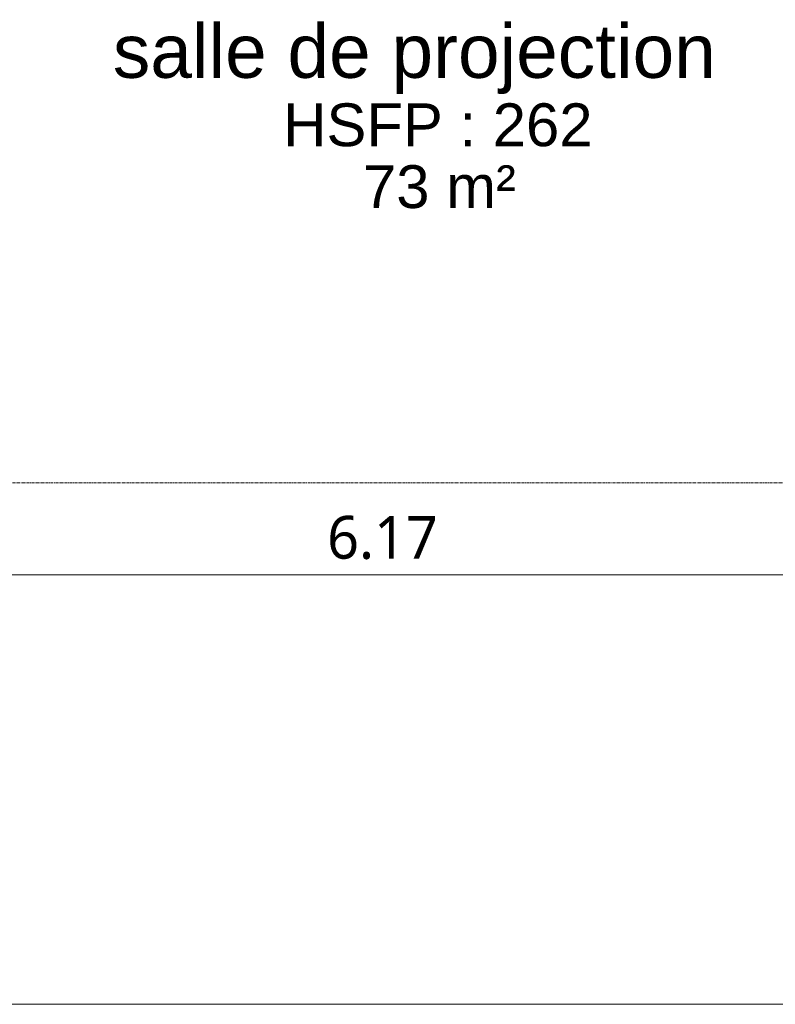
# Model space of a CAD drawing. Header units: millimetres. Extents: x -61176 to 31560, y -11428 to 53287.
# Tile 47 of 124: x -19604 to -16077, y 16425 to 21022. Entities that reach past the tile are written whole.
import ezdxf

# ---------------------------------------------------------------- set-up
doc = ezdxf.new("R2010")
doc.units = ezdxf.units.MM
doc.linetypes.add('Ligne de quadrillage', pattern=[22.225, 12.7, -3.175, 3.175, -3.175])
for name, color, linetype, lineweight in [('A-ANNO-DIMS', 211, 'Continuous', 9), ('A-ANNO-DIMS-100', 211, 'Continuous', 9), ('A-AREA-IDEN', 2, 'Continuous', 9), ('G-ANNO-SYMB', 111, 'Continuous', 9), ('S-GRID', 1, 'Continuous', 9)]:
    doc.layers.add(name, color=color, linetype=linetype, lineweight=lineweight)
doc.styles.add('Arial_1', font='arial.ttf', dxfattribs={"height": 200})
doc.styles.add('Arial_B', font='txt', dxfattribs={"height": 250})
doc.styles.add('Trebuchet MS_B', font='txt', dxfattribs={"height": 200})
doc.dimstyles.new('Cotes_linéaires_rouge_2mm', dxfattribs={"dimscale": 304.8, "dimtxt": 206.190181, "dimasz": 0.410105, "dimexe": 0.82021, "dimexo": 0.0625, "dimgap": 0.065617, "dimtad": 1, "dimlfac": 0.001, "dimrnd": 0.01, "dimzin": 0, "dimdsep": 46, "dimtxsty": 'Trebuchet MS_B', "dimblk1": 'OPEN30', "dimblk2": 'OPEN30', "dimsah": 1, "dimcen": 0.09, "dimdle": 0.82021, "dimazin": 0, "dimtfac": 1, "dimtdec": 4, "dimtix": 1, "dimtmove": 0, "dimatfit": 3, "dimfxl": 1.64042, "dimfxlon": 1, "dimtvp": 1, "dimtolj": 1, "dimtzin": 0, "dimarcsym": 2})

# ---------------------------------------------------------------- blocks, each defined once
blk = doc.blocks.new('DIMBLOCK167-Niveau 1')
at = {"layer": 'A-ANNO-DIMS-100'}
for p, q in [((-20956.3, 17929.1), (-20956.3, 18679.1)), ((-14787.9, 17929.1), (-14787.9, 18679.1)), ((-14787.9, 18429.1), (-21206.3, 18429.1)), ((-20956.3, 18429.1), (-20956.3, 17929.1)), ((-14787.9, 18429.1), (-14787.9, 17929.1))]:
    blk.add_line(p, q, dxfattribs=at)
at = {"layer": 'A-ANNO-DIMS-100', "lineweight": 25}
for p, q in [((-20956.3, 18429.1), (-20831.3, 18554.1)), ((-14787.9, 18429.1), (-14912.9, 18554.1)), ((-14787.9, 18429.1), (-14662.9, 18554.1)), ((-20956.3, 18429.1), (-20831.3, 18304.1)), ((-14787.9, 18429.1), (-14912.9, 18304.1)), ((-14787.9, 18429.1), (-14662.9, 18304.1))]:
    blk.add_line(p, q, dxfattribs=at)
at = {"layer": 'A-ANNO-DIMS-100', "color": 0, "insert": (-18169.1, 18705), "char_height": 200, "width": 712.929, "attachment_point": 1, "line_spacing_factor": 1.048425, "style": 'Trebuchet MS_B'}
blk.add_mtext('6.17', dxfattribs=at)
blk = doc.blocks.new('_Open30')
at = {"color": 0, "linetype": 'ByBlock', "lineweight": -2}
for p, q in [((-1, 0.268), (0, 0)), ((0, 0), (-1, -0.268)), ((0, 0), (-1, 0))]:
    blk.add_line(p, q, dxfattribs=at)

msp = doc.modelspace()

# ---------------------------------------------------------------- linework, layer by layer
at = {"layer": 'G-ANNO-SYMB'}
msp.add_line((-55030.462, 16424.597), (27280.722, 16424.597), dxfattribs=at)
at = {"layer": 'S-GRID', "linetype": 'Ligne de quadrillage', "lineweight": 18}
msp.add_line((-61176.497, 18858.989), (30259.658, 18858.989), dxfattribs=at)

# ---------------------------------------------------------------- texts
at = {"layer": 'A-AREA-IDEN', "attachment_point": 1}
for s, insert, char_height, width, style in [('salle de projection', (-19169.431, 21000.228), 250, 3711.81312, 'Arial_B'), ('HSFP : 262', (-18374.022, 20631.086), 200, 1787.76312, 'Arial_1'), ('73 m²', (-18001.931, 20342.314), 200, 881.85625, 'Arial_1')]:
    msp.add_mtext(s, dxfattribs=dict(at, insert=insert, char_height=char_height, width=width, style=style))

# ---------------------------------------------------------------- dimensions: what is measured, and where the dimension line sits
at = {"layer": 'A-ANNO-DIMS'}
dim = msp.add_linear_dim(base=(-20956.253, 18429.066), p1=(-14787.853, 17929.066), p2=(-20956.253, 17929.066), dimstyle='Cotes_linéaires_rouge_2mm', override={"dimpost": '<>', "dimfxl": 6168.400141}, dxfattribs=at)
dim.commit()
dim.dimension.update_dxf_attribs({"geometry": 'DIMBLOCK167-Niveau 1', "text_midpoint": (-17872.053, 18553.039)})

doc.saveas('drawing.dxf')
